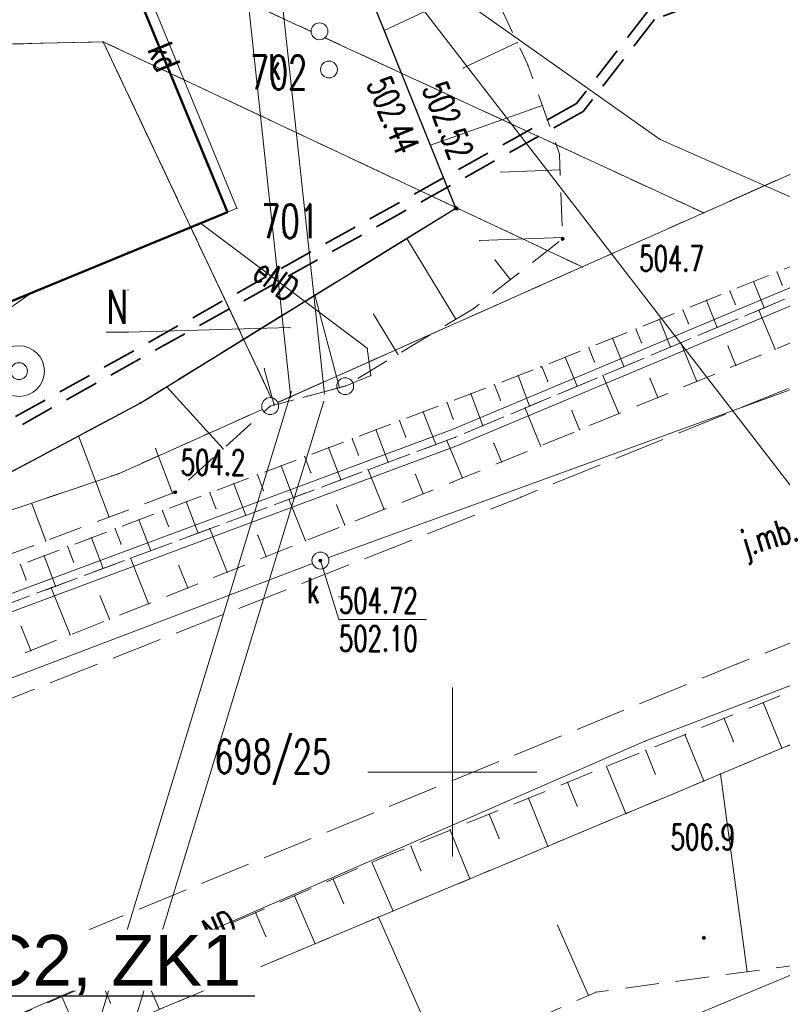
# Model space of a CAD drawing. Header units: metres. Extents: x 7422311 to 7422914, y 5495352 to 5495886.
# Tile 9 of 22: x 7422387 to 7422410, y 5495807 to 5495836. Entities that reach past the tile are written whole.
import ezdxf
from ezdxf import colors
from ezdxf.entities.mleader import LeaderData, LeaderLine
from ezdxf.enums import TextEntityAlignment as Align
from ezdxf.math import Vec2, Vec3

# ---------------------------------------------------------------- set-up
doc = ezdxf.new("R2010")
doc.units = ezdxf.units.M
doc.set_wipeout_variables(frame=1)
for name, pattern in [('L_0_03', [1, 0.5, -0.5]), ('L_0_04', [1.5, 1, -0.5]), ('L_0_06', [2, 1.5, -0.5])]:
    doc.linetypes.add(name, pattern=pattern)
doc.layers.get('0').update_dxf_attribs({"linetype": 'CONTINUOUS', "lineweight": 18})
for name, color, linetype, lineweight in [('_PROelCAD_ODNOSNIKI_SZCZEGOL', 7, 'CONTINUOUS', 13), ('EGB_Budynek', 7, 'CONTINUOUS', 50), ('EGB_DzialkaEwidencyjna', 7, 'CONTINUOUS', 18), ('EGB_KonturKlasyfikacyjny', 96, 'CONTINUOUS', 18), ('EGB_KonturUzytkuGruntowego', 96, 'CONTINUOUS', 18), ('GES_InneUrzadzeniaTowarzyszac2', 7, 'CONTINUOUS', 18), ('GES_InneUrzadzeniaTowarzyszace', 7, 'CONTINUOUS', 18), ('GES_PrzewodElektroenergetyczny', 1, 'CONTINUOUS', 18), ('GES_PrzewodKanalizacyjny', 36, 'CONTINUOUS', 18), ('GES_PrzewodWodociagowy', 5, 'CONTINUOUS', 18), ('GES_Rzedna', 7, 'CONTINUOUS', 18), ('GES_UrzadzeniaSiecWodociagowa_', 7, 'CONTINUOUS', 18), ('KR_ObiektKarto', 7, 'CONTINUOUS', 18), ('M_projekt', 134, 'CONTINUOUS', 0), ('OT_Komunikacja', 7, 'CONTINUOUS', 18), ('OT_Rzedna', 7, 'CONTINUOUS', 18), ('OT_Skarpa', 7, 'CONTINUOUS', 18)]:
    doc.layers.add(name, color=color, linetype=linetype, lineweight=lineweight)
doc.styles.add('Arial', font='arial.ttf')
doc.styles.get("Standard").update_dxf_attribs({"font": 'simplex.shx'})

# ---------------------------------------------------------------- blocks, each defined once
blk = doc.blocks.new('L_0_02_2')
at = {"color": 0}
blk.add_point((0, 0), dxfattribs=at)
blk = doc.blocks.new('L_0_02_1')
at = {"color": 0}
blk.add_point((0, 0), dxfattribs=at)
blk = doc.blocks.new('SUPP')
at = {"color": 0, "linetype": 'Continuous', "lineweight": 18}
blk.add_wipeout([(0, -0.5), (0.25, -0.433), (0.433, -0.25), (0.5, 0), (0.433, 0.25), (0.25, 0.433), (0, 0.5), (-0.25, 0.433), (-0.433, 0.25), (-0.5, 0), (-0.433, -0.25), (-0.25, -0.433)], dxfattribs=at)
blk.add_circle((0, 0), 0.5, dxfattribs=at)
blk = doc.blocks.new('SUPW_O')
at = {"color": 0, "linetype": 'Continuous', "lineweight": 18}
blk.add_wipeout([(0, -0.5), (0.25, -0.433), (0.433, -0.25), (0.5, 0), (0.433, 0.25), (0.25, 0.433), (0, 0.5), (-0.25, 0.433), (-0.433, 0.25), (-0.5, 0), (-0.433, -0.25), (-0.25, -0.433)], dxfattribs=at)
blk.add_circle((0, 0), 0.5, dxfattribs=at)
blk = doc.blocks.new('SUPS01_05')
at = {"linetype": 'Continuous', "lineweight": 13}
blk.add_hatch(color=0, dxfattribs=at).paths.add_polyline_path([(0, -0.091, 1), (0, 0.091, 1)])
at = {"color": 0, "linetype": 'Continuous', "lineweight": 13}
blk.add_circle((0, 0), 0.0906, dxfattribs=at)
blk = doc.blocks.new('SUWS')
at = {"color": 0, "linetype": 'Continuous', "lineweight": 18}
blk.add_wipeout([(0, -1.5), (0.75, -1.299), (1.299, -0.75), (1.5, 0), (1.299, 0.75), (0.75, 1.299), (0, 1.5), (-0.75, 1.299), (-1.299, 0.75), (-1.5, 0), (-1.299, -0.75), (-0.75, -1.299)], dxfattribs=at)
for radius in [1.5, 0.5]:
    blk.add_circle((0, 0), radius, dxfattribs=at)
blk = doc.blocks.new('OTRN')
at = {"linetype": 'Continuous', "lineweight": 13}
blk.add_hatch(color=0, dxfattribs=at).paths.add_polyline_path([(0, -0.091, 1), (0, 0.091, 1)])
at = {"color": 0, "linetype": 'Continuous', "lineweight": 13}
blk.add_circle((0, 0), 0.0906, dxfattribs=at)
blk = doc.blocks.new('OTRS')
at = {"linetype": 'Continuous', "lineweight": 13}
blk.add_hatch(color=0, dxfattribs=at).paths.add_polyline_path([(0, -0.091, 1), (0, 0.091, 1)])
at = {"color": 0, "linetype": 'Continuous', "lineweight": 13}
blk.add_circle((0, 0), 0.0906, dxfattribs=at)

msp = doc.modelspace()

# ---------------------------------------------------------------- linework, layer by layer
at = {"linetype": 'Continuous', "lineweight": 18, "flags": 128}
for points in [[(7422400.254, 5495811.057), (7422400.254, 5495816.057)], [(7422397.754, 5495813.557), (7422402.754, 5495813.557)]]:
    msp.add_lwpolyline(points, dxfattribs=at)
for p in [(7422398.238, 5495835.506), (7422389.924, 5495835.167), (7422389.924, 5495835.167), (7422389.924, 5495835.167), (7422389.924, 5495835.167), (7422389.924, 5495835.167), (7422389.924, 5495835.167), (7422389.924, 5495835.167), (7422389.924, 5495835.167), (7422389.924, 5495835.167), (7422389.924, 5495835.167), (7422389.924, 5495835.167), (7422389.924, 5495835.167), (7422389.924, 5495835.167), (7422389.924, 5495835.167), (7422402.175, 5495835.142), (7422400.58, 5495834.395), (7422402.484, 5495834.484), (7422402.484, 5495834.484), (7422402.91, 5495833.285), (7422399.605, 5495832.11), (7422406.401, 5495832.277), (7422406.401, 5495832.277), (7422403.424, 5495831.837), (7422403.424, 5495831.837), (7422401.696, 5495831.311), (7422403.441, 5495831.374), (7422393.604, 5495830.127), (7422393.604, 5495830.127), (7422393.604, 5495830.127), (7422393.604, 5495830.127), (7422393.604, 5495830.127), (7422393.604, 5495830.127), (7422393.882, 5495830.242), (7422393.882, 5495830.242), (7422400.354, 5495830.247), (7422400.354, 5495830.247), (7422400.354, 5495830.247), (7422400.354, 5495830.247), (7422400.354, 5495830.247), (7422400.354, 5495830.247), (7422407.684, 5495830.107), (7422407.684, 5495830.107), (7422407.684, 5495830.107), (7422407.684, 5495830.107), (7422407.684, 5495830.107), (7422407.684, 5495830.107), (7422407.684, 5495830.107), (7422407.684, 5495830.107), (7422407.684, 5495830.107), (7422407.684, 5495830.107), (7422407.694, 5495830.107), (7422407.694, 5495830.107), (7422407.694, 5495830.107), (7422407.694, 5495830.107), (7422407.694, 5495830.107), (7422407.694, 5495830.107), (7422392.803, 5495829.797), (7422392.803, 5495829.797), (7422398.903, 5495829.351), (7422401.061, 5495829.287), (7422403.513, 5495829.375), (7422403.514, 5495829.337), (7422403.514, 5495829.337), (7422390.655, 5495828.95), (7422401.515, 5495828.707), (7422404.094, 5495828.507), (7422404.094, 5495828.507), (7422404.094, 5495828.507), (7422404.094, 5495828.507), (7422404.094, 5495828.507), (7422404.094, 5495828.507), (7422404.094, 5495828.507), (7422404.094, 5495828.507), (7422404.094, 5495828.507), (7422404.094, 5495828.507), (7422404.094, 5495828.507), (7422404.094, 5495828.507), (7422404.094, 5495828.507), (7422404.094, 5495828.507), (7422404.094, 5495828.507), (7422404.094, 5495828.507), (7422409.858, 5495828.352), (7422401.969, 5495828.127), (7422409.162, 5495828.072), (7422387.807, 5495827.739), (7422387.807, 5495827.739), (7422390.655, 5495827.825), (7422390.655, 5495827.825), (7422408.466, 5495827.792), (7422410.012, 5495827.968), (7422396.183, 5495827.67), (7422407.77, 5495827.512), (7422408.625, 5495827.398), (7422397.921, 5495827.11), (7422400.884, 5495827.277), (7422400.884, 5495827.277), (7422407.075, 5495827.233), (7422409.32, 5495827.229), (7422409.475, 5495827.294), (7422400.352, 5495826.955), (7422406.379, 5495826.953), (7422407.237, 5495826.828), (7422390.03, 5495826.575), (7422390.655, 5495826.575), (7422395.454, 5495826.712), (7422405.683, 5495826.673), (7422408.091, 5495826.714), (7422404.987, 5495826.394), (7422405.849, 5495826.259), (7422407.014, 5495826.263), (7422397.734, 5495826.097), (7422397.734, 5495826.097), (7422404.291, 5495826.114), (7422406.708, 5495826.134), (7422408.404, 5495826.17), (7422409.798, 5495826.07), (7422398.641, 5495825.92), (7422403.595, 5495825.834), (7422404.462, 5495825.689), (7422394.691, 5495825.495), (7422402.869, 5495825.542), (7422402.869, 5495825.542), (7422402.899, 5495825.554), (7422405.324, 5495825.554), (7422408.642, 5495825.593), (7422397.839, 5495825.289), (7422397.839, 5495825.289), (7422402.198, 5495825.288), (7422403.074, 5495825.119), (7422404.708, 5495825.296), (7422406.096, 5495825.21), (7422407.486, 5495825.117), (7422391.8, 5495824.963), (7422401.497, 5495825.021), (7422403.941, 5495824.974), (7422395.974, 5495824.682), (7422395.974, 5495824.682), (7422395.974, 5495824.682), (7422395.974, 5495824.682), (7422395.974, 5495824.682), (7422395.974, 5495824.682), (7422400.095, 5495824.489), (7422400.796, 5495824.755), (7422401.673, 5495824.559), (7422406.331, 5495824.641), (7422391.014, 5495824.477), (7422391.014, 5495824.477), (7422391.014, 5495824.477), (7422391.014, 5495824.477), (7422391.014, 5495824.477), (7422391.014, 5495824.477), (7422399.394, 5495824.222), (7422402.403, 5495824.329), (7422402.54, 5495824.387), (7422403.788, 5495824.25), (7422398.693, 5495823.956), (7422400.28, 5495824.002), (7422405.175, 5495824.164), (7422397.992, 5495823.69), (7422401.156, 5495823.807), (7422404.019, 5495823.688), (7422389.195, 5495823.507), (7422397.291, 5495823.423), (7422398.877, 5495823.472), (7422400.093, 5495823.372), (7422400.342, 5495823.465), (7422400.342, 5495823.465), (7422400.342, 5495823.465), (7422400.342, 5495823.465), (7422400.342, 5495823.465), (7422400.342, 5495823.465), (7422391.474, 5495823.131), (7422393.47, 5495823.122), (7422396.589, 5495823.157), (7422399.763, 5495823.249), (7422401.479, 5495823.29), (7422402.864, 5495823.211), (7422395.888, 5495822.89), (7422397.473, 5495822.943), (7422401.708, 5495822.735), (7422395.187, 5495822.624), (7422397.762, 5495822.504), (7422398.358, 5495822.726), (7422390.374, 5495822.387), (7422390.374, 5495822.387), (7422390.374, 5495822.387), (7422390.374, 5495822.387), (7422390.374, 5495822.387), (7422390.374, 5495822.387), (7422390.374, 5495822.387), (7422390.374, 5495822.387), (7422390.374, 5495822.387), (7422390.374, 5495822.387), (7422394.486, 5495822.358), (7422396.069, 5495822.415), (7422396.952, 5495822.202), (7422399.163, 5495822.366), (7422400.552, 5495822.258), (7422393.785, 5495822.091), (7422394.665, 5495821.887), (7422400.269, 5495822.141), (7422400.269, 5495822.141), (7422391.972, 5495821.806), (7422392.054, 5495821.837), (7422392.054, 5495821.837), (7422393.084, 5495821.825), (7422395.419, 5495821.63), (7422395.547, 5495821.678), (7422399.393, 5495821.791), (7422402.284, 5495821.697), (7422402.284, 5495821.697), (7422387.822, 5495821.478), (7422391.682, 5495821.292), (7422392.383, 5495821.559), (7422393.261, 5495821.358), (7422396.831, 5495821.465), (7422398.232, 5495821.328), (7422390.1, 5495821.102), (7422390.98, 5495821.026), (7422394.141, 5495821.154), (7422390.279, 5495820.76), (7422391.857, 5495820.83), (7422393.076, 5495820.757), (7422397.071, 5495820.864), (7422389.578, 5495820.493), (7422392.736, 5495820.63), (7422394.499, 5495820.565), (7422395.911, 5495820.4), (7422388.228, 5495820.398), (7422388.877, 5495820.227), (7422390.453, 5495820.302), (7422388.176, 5495819.961), (7422390.733, 5495819.883), (7422391.33, 5495820.106), (7422394.75, 5495819.936), (7422387.475, 5495819.694), (7422389.049, 5495819.774), (7422389.924, 5495819.582), (7422392.166, 5495819.664), (7422387.646, 5495819.245), (7422393.589, 5495819.472), (7422388.39, 5495819.01), (7422388.519, 5495819.058), (7422392.428, 5495819.008), (7422389.834, 5495818.764), (7422396.896, 5495818.744), (7422391.268, 5495818.545), (7422390.107, 5495818.081), (7422396.896, 5495818.069), (7422399.474, 5495818.069), (7422387.502, 5495817.863), (7422388.946, 5495817.617), (7422387.785, 5495817.153), (7422408.674, 5495816.757), (7422408.674, 5495816.757), (7422409.447, 5495815.614), (7422408.289, 5495815.143), (7422407.132, 5495814.671), (7422405.949, 5495814.471), (7422405.949, 5495814.471), (7422408.567, 5495814.46), (7422405.974, 5495814.199), (7422409.999, 5495814.26), (7422404.817, 5495813.727), (7422406.257, 5495813.505), (7422408.185, 5495813.501), (7422403.659, 5495813.255), (7422407.693, 5495813.295), (7422402.502, 5495812.783), (7422403.946, 5495812.551), (7422401.344, 5495812.311), (7422405.386, 5495812.329), (7422400.187, 5495811.839), (7422399.029, 5495811.368), (7422401.636, 5495811.596), (7422403.08, 5495811.364), (7422397.875, 5495810.889), (7422398.194, 5495811.027), (7422398.194, 5495811.027), (7422399.325, 5495810.642), (7422396.728, 5495810.392), (7422400.774, 5495810.399), (7422395.581, 5495809.895), (7422397.037, 5495809.677), (7422394.434, 5495809.398), (7422398.499, 5495809.446), (7422397.904, 5495809.197), (7422397.904, 5495809.197), (7422397.904, 5495809.197), (7422397.904, 5495809.197), (7422397.904, 5495809.197), (7422397.904, 5495809.197), (7422398.068, 5495809.266), (7422393.287, 5495808.901), (7422403.367, 5495809.025), (7422388.774, 5495808.597), (7422388.774, 5495808.597), (7422394.739, 5495808.694), (7422396.195, 5495808.476), (7422392.14, 5495808.404), (7422390.993, 5495807.907), (7422392.44, 5495807.711), (7422408.973, 5495807.648), (7422389.846, 5495807.41), (7422393.892, 5495807.505), (7422404.504, 5495807.047), (7422404.504, 5495807.047), (7422388.699, 5495806.913), (7422390.141, 5495806.729), (7422404.283, 5495806.95)]:
    msp.add_point(p)
at = {"layer": '_PROelCAD_ODNOSNIKI_SZCZEGOL', "lineweight": 18, "flags": 128}
msp.add_lwpolyline([(7422377.364, 5495840.657), (7422356.324, 5495825.517), (7422359.944, 5495816.767), (7422361.159, 5495816.369), (7422384.304, 5495825.268), (7422387.807, 5495827.739)], dxfattribs=at)
at = {"layer": 'EGB_Budynek', "linetype": 'Continuous', "lineweight": 50, "flags": 128}
msp.add_lwpolyline([(7422393.604, 5495830.127), (7422384.574, 5495826.407), (7422380.794, 5495834.917), (7422379.574, 5495838.047), (7422388.804, 5495841.777)], close=True, dxfattribs=at)
at = {"layer": 'EGB_DzialkaEwidencyjna', "linetype": 'CONTINUOUS', "lineweight": 18}
for p, q in [((7422388.214, 5495839.107), (7422407.694, 5495830.107)), ((7422407.694, 5495830.107), (7422388.214, 5495839.107)), ((7422421.264, 5495836.167), (7422407.694, 5495830.107)), ((7422363.764, 5495834.537), (7422389.924, 5495835.167)), ((7422389.924, 5495835.167), (7422363.764, 5495834.537)), ((7422389.924, 5495835.167), (7422394.984, 5495824.447)), ((7422404.094, 5495828.507), (7422389.924, 5495835.167)), ((7422394.984, 5495824.447), (7422389.924, 5495835.167)), ((7422389.924, 5495835.167), (7422404.094, 5495828.507)), ((7422407.694, 5495830.107), (7422404.094, 5495828.507)), ((7422404.094, 5495828.507), (7422394.984, 5495824.447)), ((7422394.984, 5495824.447), (7422390.374, 5495822.387)), ((7422390.374, 5495822.387), (7422353.044, 5495809.727))]:
    msp.add_line(p, q, dxfattribs=at)
at = {"layer": 'EGB_KonturKlasyfikacyjny', "color": 82, "linetype": 'L_0_06', "lineweight": 18, "flags": 128}
for points in [[(7422437.514, 5495851.047), (7422437.034, 5495846.407), (7422421.264, 5495836.167), (7422407.684, 5495830.107), (7422388.214, 5495839.107), (7422387.604, 5495840.237), (7422400.594, 5495844.677), (7422405.374, 5495846.557), (7422418.654, 5495851.807), (7422414.094, 5495861.187), (7422404.664, 5495880.557), (7422391.804, 5495874.697), (7422395.924, 5495878.527), (7422400.263, 5495883.771), (7422403.39, 5495885.129), (7422403.954, 5495885.354), (7422405.638, 5495885.805), (7422406.528, 5495885.921), (7422409.708, 5495886.191), (7422410.554, 5495886.227), (7422412.291, 5495886.075), (7422413.975, 5495885.624), (7422415.554, 5495884.888), (7422415.863, 5495884.702), (7422418.513, 5495883.042), (7422419.632, 5495882.228), (7422420.865, 5495880.995), (7422423.389, 5495877.967), (7422423.607, 5495877.987), (7422424.504, 5495878.027), (7422425.512, 5495877.976), (7422428.841, 5495877.639), (7422436.274, 5495854.847)], [(7422389.924, 5495835.167), (7422404.094, 5495828.507), (7422394.984, 5495824.447)]]:
    msp.add_lwpolyline(points, close=True, dxfattribs=at)
at = {"layer": 'EGB_KonturKlasyfikacyjny', "color": 7, "linetype": 'Continuous', "lineweight": 13, "flags": 128}
msp.add_lwpolyline([(7422390.03, 5495826.575), (7422390.655, 5495826.575), (7422395.454, 5495826.712)], dxfattribs=at)
at = {"layer": 'EGB_KonturUzytkuGruntowego', "color": 96, "linetype": 'L_0_03', "lineweight": 18, "flags": 128}
for points in [[(7422437.514, 5495851.047), (7422437.034, 5495846.407), (7422421.264, 5495836.167), (7422407.684, 5495830.107), (7422388.214, 5495839.107), (7422387.604, 5495840.237), (7422400.594, 5495844.677), (7422405.374, 5495846.557), (7422418.654, 5495851.807), (7422414.094, 5495861.187), (7422404.664, 5495880.557), (7422391.804, 5495874.697), (7422395.924, 5495878.527), (7422400.263, 5495883.771), (7422403.39, 5495885.129), (7422403.954, 5495885.354), (7422405.638, 5495885.805), (7422406.528, 5495885.921), (7422409.708, 5495886.191), (7422410.554, 5495886.227), (7422412.291, 5495886.075), (7422413.975, 5495885.624), (7422415.554, 5495884.888), (7422415.863, 5495884.702), (7422418.513, 5495883.042), (7422419.632, 5495882.228), (7422420.865, 5495880.995), (7422423.389, 5495877.967), (7422423.607, 5495877.987), (7422424.504, 5495878.027), (7422425.512, 5495877.976), (7422428.841, 5495877.639), (7422436.274, 5495854.847)], [(7422404.094, 5495828.507), (7422389.924, 5495835.167), (7422363.764, 5495834.537), (7422355.134, 5495834.207), (7422354.664, 5495839.057), (7422364.614, 5495839.657), (7422388.214, 5495839.107), (7422407.684, 5495830.107)], [(7422353.044, 5495809.727), (7422342.744, 5495831.677), (7422344.014, 5495832.937), (7422355.424, 5495831.237), (7422355.134, 5495834.207), (7422363.764, 5495834.537), (7422389.924, 5495835.167), (7422394.984, 5495824.447), (7422390.374, 5495822.387)], [(7422389.924, 5495835.167), (7422404.094, 5495828.507), (7422394.984, 5495824.447)]]:
    msp.add_lwpolyline(points, close=True, dxfattribs=at)
at = {"layer": 'EGB_KonturUzytkuGruntowego', "color": 7, "linetype": 'Continuous', "lineweight": 13, "flags": 128}
msp.add_lwpolyline([(7422390.03, 5495826.575), (7422390.655, 5495826.575), (7422395.454, 5495826.712)], dxfattribs=at)
at = {"layer": 'GES_InneUrzadzeniaTowarzyszac2'}
for p in [(7422396.324, 5495835.477), (7422396.604, 5495834.347), (7422396.35, 5495819.815)]:
    msp.add_point(p, dxfattribs=at)
at = {"layer": 'GES_InneUrzadzeniaTowarzyszace', "linetype": 'L_0_03', "lineweight": 18, "flags": 128}
msp.add_lwpolyline([(7422394.864, 5495824.387), (7422397.084, 5495824.977)], dxfattribs=at)
at = {"layer": 'GES_PrzewodElektroenergetyczny', "lineweight": 18}
msp.add_line((7422420.732, 5495811.919), (7422387.522, 5495798.079), dxfattribs=at)
at = {"layer": 'GES_PrzewodKanalizacyjny', "color": 36, "linetype": 'Continuous', "lineweight": 18, "flags": 128}
msp.add_lwpolyline([(7422393.604, 5495830.127), (7422393.882, 5495830.242), (7422389.082, 5495841.892), (7422388.684, 5495841.727), (7422383.624, 5495841.737)], dxfattribs=at)
at = {"layer": 'GES_PrzewodWodociagowy', "color": 5, "linetype": 'Continuous', "lineweight": 18, "flags": 128}
for points in [[(7422397.51, 5495838.569), (7422418.746, 5495811.031), (7422432.411, 5495792.389)], [(7422397.51, 5495838.569), (7422406.401, 5495832.277), (7422460.83, 5495808.272)]]:
    msp.add_lwpolyline(points, dxfattribs=at)
at = {"layer": 'KR_ObiektKarto', "linetype": 'Continuous', "lineweight": 18, "flags": 128}
for points in [[(7422401.327, 5495836.954), (7422398.238, 5495835.506)], [(7422402.175, 5495835.142), (7422400.58, 5495834.395)], [(7422402.91, 5495833.285), (7422399.605, 5495832.11)], [(7422403.441, 5495831.374), (7422401.696, 5495831.311)], [(7422400.352, 5495826.955), (7422398.903, 5495829.351)], [(7422403.513, 5495829.375), (7422401.061, 5495829.287)], [(7422401.969, 5495828.127), (7422401.515, 5495828.707)], [(7422409.858, 5495828.352), (7422410.012, 5495827.968)], [(7422409.162, 5495828.072), (7422409.475, 5495827.294)], [(7422408.466, 5495827.792), (7422408.625, 5495827.398)], [(7422407.77, 5495827.512), (7422408.091, 5495826.714)], [(7422398.641, 5495825.92), (7422397.921, 5495827.11)], [(7422407.075, 5495827.233), (7422407.237, 5495826.828)], [(7422409.798, 5495826.07), (7422409.32, 5495827.229)], [(7422406.379, 5495826.953), (7422406.708, 5495826.134)], [(7422405.683, 5495826.673), (7422405.849, 5495826.259)], [(7422404.987, 5495826.394), (7422405.324, 5495825.554)], [(7422407.486, 5495825.117), (7422407.014, 5495826.263)], [(7422404.291, 5495826.114), (7422404.462, 5495825.689)], [(7422408.642, 5495825.593), (7422408.404, 5495826.17)], [(7422403.595, 5495825.834), (7422403.941, 5495824.974)], [(7422402.899, 5495825.554), (7422403.074, 5495825.119)], [(7422402.198, 5495825.288), (7422402.54, 5495824.387)], [(7422405.175, 5495824.164), (7422404.708, 5495825.296)], [(7422406.331, 5495824.641), (7422406.096, 5495825.21)], [(7422393.47, 5495823.122), (7422391.8, 5495824.963)], [(7422401.497, 5495825.021), (7422401.673, 5495824.559)], [(7422400.095, 5495824.489), (7422400.28, 5495824.002)], [(7422400.796, 5495824.755), (7422401.156, 5495823.807)], [(7422399.394, 5495824.222), (7422399.763, 5495823.249)], [(7422402.864, 5495823.211), (7422402.403, 5495824.329)], [(7422404.019, 5495823.688), (7422403.788, 5495824.25)], [(7422398.693, 5495823.956), (7422398.877, 5495823.472)], [(7422397.992, 5495823.69), (7422398.358, 5495822.726)], [(7422390.1, 5495821.102), (7422389.195, 5495823.507)], [(7422397.291, 5495823.423), (7422397.473, 5495822.943)], [(7422400.552, 5495822.258), (7422400.093, 5495823.372)], [(7422391.972, 5495821.806), (7422391.474, 5495823.131)], [(7422396.589, 5495823.157), (7422396.952, 5495822.202)], [(7422401.708, 5495822.735), (7422401.479, 5495823.29)], [(7422395.888, 5495822.89), (7422396.069, 5495822.415)], [(7422395.187, 5495822.624), (7422395.547, 5495821.678)], [(7422398.232, 5495821.328), (7422397.762, 5495822.504)], [(7422394.486, 5495822.358), (7422394.665, 5495821.887)], [(7422399.393, 5495821.791), (7422399.163, 5495822.366)], [(7422393.785, 5495822.091), (7422394.141, 5495821.154)], [(7422393.084, 5495821.825), (7422393.261, 5495821.358)], [(7422395.911, 5495820.4), (7422395.419, 5495821.63)], [(7422388.228, 5495820.398), (7422387.822, 5495821.478)], [(7422391.682, 5495821.292), (7422391.857, 5495820.83)], [(7422392.383, 5495821.559), (7422392.736, 5495820.63)], [(7422397.071, 5495820.864), (7422396.831, 5495821.465)], [(7422390.98, 5495821.026), (7422391.33, 5495820.106)], [(7422390.279, 5495820.76), (7422390.453, 5495820.302)], [(7422393.589, 5495819.472), (7422393.076, 5495820.757)], [(7422389.578, 5495820.493), (7422389.924, 5495819.582)], [(7422394.75, 5495819.936), (7422394.499, 5495820.565)], [(7422388.877, 5495820.227), (7422389.049, 5495819.774)], [(7422388.176, 5495819.961), (7422388.519, 5495819.058)], [(7422391.268, 5495818.545), (7422390.733, 5495819.883)], [(7422387.475, 5495819.694), (7422387.646, 5495819.245)], [(7422392.428, 5495819.008), (7422392.166, 5495819.664)], [(7422388.946, 5495817.617), (7422388.39, 5495819.01)], [(7422390.107, 5495818.081), (7422389.834, 5495818.764)], [(7422387.785, 5495817.153), (7422387.502, 5495817.863)], [(7422409.447, 5495815.614), (7422409.999, 5495814.26)], [(7422408.289, 5495815.143), (7422408.567, 5495814.46)], [(7422407.132, 5495814.671), (7422407.693, 5495813.295)], [(7422405.974, 5495814.199), (7422406.257, 5495813.505)], [(7422404.817, 5495813.727), (7422405.386, 5495812.329)], [(7422408.973, 5495807.648), (7422408.185, 5495813.501)], [(7422403.659, 5495813.255), (7422403.946, 5495812.551)], [(7422402.502, 5495812.783), (7422403.08, 5495811.364)], [(7422401.344, 5495812.311), (7422401.636, 5495811.596)], [(7422400.187, 5495811.839), (7422400.774, 5495810.399)], [(7422399.029, 5495811.368), (7422399.325, 5495810.642)], [(7422397.875, 5495810.889), (7422398.499, 5495809.446)], [(7422396.728, 5495810.392), (7422397.037, 5495809.677)], [(7422395.581, 5495809.895), (7422396.195, 5495808.476)], [(7422394.434, 5495809.398), (7422394.739, 5495808.694)], [(7422399.938, 5495805.031), (7422398.068, 5495809.266)], [(7422393.287, 5495808.901), (7422393.892, 5495807.505)], [(7422404.283, 5495806.95), (7422403.367, 5495809.025)], [(7422392.14, 5495808.404), (7422392.44, 5495807.711)], [(7422390.993, 5495807.907), (7422391.588, 5495806.533)], [(7422389.846, 5495807.41), (7422390.141, 5495806.729)], [(7422388.699, 5495806.913), (7422389.284, 5495805.562)]]:
    msp.add_lwpolyline(points, dxfattribs=at)
at = {"layer": 'OT_Komunikacja', "linetype": 'CONTINUOUS', "lineweight": 18}
for p, q in [((7422400.25, 5495823.698), (7422413.019, 5495829.051)), ((7422400.434, 5495823.233), (7422413.21, 5495828.589)), ((7422385.317, 5495818.132), (7422400.25, 5495823.698)), ((7422385.492, 5495817.663), (7422400.434, 5495823.233))]:
    msp.add_line(p, q, dxfattribs=at)
at = {"layer": 'OT_Rzedna'}
for p in [(7422400.354, 5495830.247), (7422400.384, 5495830.227), (7422403.514, 5495829.337), (7422392.054, 5495821.837), (7422407.693, 5495808.653)]:
    msp.add_point(p, dxfattribs=at)

# ---------------------------------------------------------------- block references
at = {"layer": 'EGB_DzialkaEwidencyjna', "color": 7, "linetype": 'Continuous'}
for name, p, xscale, yscale, zscale, rotation in [('L_0_02_2', (7422389.924, 5495835.167), 0.5, 0.5, 0.5, 181.38), ('L_0_02_1', (7422389.924, 5495835.167), 0.5, 0.5, 0.5, 295.27), ('L_0_02_2', (7422389.924, 5495835.167), 0.5, 0.5, 0.5, 334.83), ('L_0_02_1', (7422389.924, 5495835.167), 0.5, 0.5, 0.5, 181.38), ('L_0_02_2', (7422389.924, 5495835.167), 0.5, 0.5, 0.5, 295.27), ('L_0_02_1', (7422389.924, 5495835.167), 0.5, 0.5, 0.5, 334.83), ('L_0_02_2', (7422407.694, 5495830.107), 0.5, 0.5, 0.5, 155.2), ('L_0_02_1', (7422407.694, 5495830.107), 0.5, 0.5, 0.5, 203.96), ('L_0_02_2', (7422407.694, 5495830.107), 0.5, 0.5, 0.5, 24.06), ('L_0_02_1', (7422407.694, 5495830.107), 0.5, 0.5, 0.5, 155.2), ('L_0_02_2', (7422407.694, 5495830.107), 0.5, 0.5, 0.5, 203.96), ('L_0_02_1', (7422407.694, 5495830.107), 0.5, 0.5, 0.5, 24.06), ('L_0_02_1', (7422404.094, 5495828.507), 0.5, 0.5, 0.5, 154.83), ('L_0_02_2', (7422404.094, 5495828.507), 0.4999999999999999, 0.4999999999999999, 0.4999999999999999, 23.96), ('L_0_02_2', (7422404.094, 5495828.507), 0.5, 0.5, 0.5, 154.83), ('L_0_02_1', (7422404.094, 5495828.507), 0.5, 0.5, 0.5, 204.0200000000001), ('L_0_02_2', (7422404.094, 5495828.507), 0.5, 0.5, 0.5, 204.0200000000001), ('L_0_02_1', (7422404.094, 5495828.507), 0.4999999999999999, 0.4999999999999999, 0.4999999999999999, 23.96), ('L_0_02_2', (7422394.984, 5495824.447), 0.5, 0.5, 0.5, 115.27), ('L_0_02_1', (7422394.984, 5495824.447), 0.5, 0.5, 0.5, 204.0799999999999), ('L_0_02_1', (7422394.984, 5495824.447), 0.5, 0.5, 0.5, 115.27), ('L_0_02_2', (7422394.984, 5495824.447), 0.4999999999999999, 0.4999999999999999, 0.4999999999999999, 24.02000000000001), ('L_0_02_2', (7422394.984, 5495824.447), 0.5, 0.5, 0.5, 204.0799999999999), ('L_0_02_1', (7422394.984, 5495824.447), 0.4999999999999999, 0.4999999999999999, 0.4999999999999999, 24.02000000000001), ('L_0_02_2', (7422390.374, 5495822.387), 0.4999999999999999, 0.4999999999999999, 0.4999999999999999, 24.08), ('L_0_02_1', (7422390.374, 5495822.387), 0.5, 0.5, 0.5, 198.7299999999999), ('L_0_02_2', (7422390.374, 5495822.387), 0.5, 0.5, 0.5, 198.7299999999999), ('L_0_02_1', (7422390.374, 5495822.387), 0.4999999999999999, 0.4999999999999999, 0.4999999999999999, 24.08)]:
    msp.add_blockref(name, p, dxfattribs=dict(at, xscale=xscale, yscale=yscale, zscale=zscale, rotation=rotation))
at = {"layer": 'OT_Rzedna', "linetype": 'Continuous'}
for p, xscale, yscale, zscale, rotation in [((7422400.354, 5495830.247), 0.4999999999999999, 0.4999999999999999, 0.4999999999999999, 169.98), ((7422400.384, 5495830.227), 0.5, 0.5, 0.5, 20.96)]:
    msp.add_blockref('OTRS', p, dxfattribs=dict(at, xscale=xscale, yscale=yscale, zscale=zscale, rotation=rotation))
at = {"layer": 'OT_Rzedna', "linetype": 'Continuous', "xscale": 0.5, "yscale": 0.5, "zscale": 0.5}
for p in [(7422403.514, 5495829.337), (7422392.054, 5495821.837), (7422407.693, 5495808.653)]:
    msp.add_blockref('OTRN', p, dxfattribs=at)

# ---------------------------------------------------------------- texts
at = {"layer": 'EGB_DzialkaEwidencyjna', "color": 7, "lineweight": 20, "width": 0.66}
for s, p in [('702', (7422394.264, 5495834.757)), ('701', (7422394.603, 5495830.356)), ('698/25', (7422393.214, 5495814.517))]:
    msp.add_text(s, height=1, dxfattribs=at).set_placement(p, align=Align.TOP_LEFT)
at = {"layer": 'EGB_KonturKlasyfikacyjny', "color": 82, "lineweight": 20, "width": 0.66}
msp.add_text('N', height=1, dxfattribs=at).set_placement((7422390.655, 5495827.825), align=Align.TOP_RIGHT)
at = {"layer": 'EGB_KonturUzytkuGruntowego', "color": 96, "lineweight": 20, "width": 0.66}
msp.add_text('N', height=1, dxfattribs=at).set_placement((7422390.655, 5495827.825), align=Align.TOP_RIGHT)
at = {"layer": 'GES_InneUrzadzeniaTowarzyszac2', "color": 7, "lineweight": 15, "width": 0.66}
for p in [(7422394.816, 5495833.83), (7422395.954, 5495818.332)]:
    msp.add_text('k', height=0.75, dxfattribs=at).set_placement(p, align=Align.BOTTOM_LEFT)
at = {"layer": 'GES_PrzewodElektroenergetyczny', "color": 1, "lineweight": 15, "width": 0.66}
for rotation, p in [(323.1, (7422395.041, 5495828.118)), (23.6, (7422393.182, 5495808.897))]:
    msp.add_text('eND', height=0.75, rotation=rotation, dxfattribs=at).set_placement(p, align=Align.MIDDLE_CENTER)
at = {"layer": 'GES_PrzewodKanalizacyjny', "color": 36, "lineweight": 15, "width": 0.66}
msp.add_text('kd', height=0.75, rotation=292.4, dxfattribs=at).set_placement((7422391.718, 5495834.714), align=Align.MIDDLE_CENTER)
at = {"layer": 'GES_Rzedna', "color": 36, "lineweight": 15, "width": 0.66}
for s, p in [('504.72', (7422396.896, 5495818.631)), ('502.10', (7422396.896, 5495817.506))]:
    msp.add_text(s, height=0.75, dxfattribs=at).set_placement(p, align=Align.MIDDLE_LEFT)
at = {"layer": 'OT_Komunikacja', "color": 7, "lineweight": 15, "width": 0.66}
msp.add_text('j.mb.', height=0.75, rotation=17.3, dxfattribs=at).set_placement((7422409.62, 5495820.543), align=Align.MIDDLE_CENTER)
at = {"layer": 'OT_Rzedna', "color": 7, "lineweight": 15, "width": 0.66}
for s, rotation, p in [('502.44', 292.7, (7422398.403, 5495834.217)), ('502.52', 290.9, (7422400.059, 5495834.062))]:
    msp.add_text(s, height=0.75, rotation=rotation, dxfattribs=at).set_placement(p, align=Align.TOP_LEFT)
for s, p in [('504.7', (7422405.783, 5495829.13)), ('504.2', (7422392.219, 5495823.095)), ('506.9', (7422406.707, 5495812.009))]:
    msp.add_text(s, height=0.75, dxfattribs=at).set_placement(p, align=Align.TOP_LEFT)

# ---------------------------------------------------------------- next in the draw order: block references
at = {"layer": 'GES_InneUrzadzeniaTowarzyszace', "linetype": 'Continuous', "xscale": 0.5, "yscale": 0.5, "zscale": 0.5}
for p in [(7422397.084, 5495824.977), (7422394.864, 5495824.387)]:
    msp.add_blockref('SUPP', p, dxfattribs=at)

# ---------------------------------------------------------------- next in the draw order: linework, layer by layer
for p in [(7422396.911, 5495824.931), (7422397.084, 5495824.977), (7422397.084, 5495824.977), (7422397.084, 5495824.977), (7422397.084, 5495824.977), (7422397.084, 5495824.977), (7422394.864, 5495824.387), (7422394.864, 5495824.387), (7422394.864, 5495824.387), (7422394.978, 5495824.417), (7422394.984, 5495824.447), (7422394.984, 5495824.447), (7422394.984, 5495824.447), (7422394.984, 5495824.447), (7422394.984, 5495824.447), (7422394.984, 5495824.447), (7422394.984, 5495824.447), (7422394.984, 5495824.447), (7422394.984, 5495824.447), (7422394.984, 5495824.447), (7422394.984, 5495824.447), (7422394.984, 5495824.447), (7422394.984, 5495824.447), (7422394.984, 5495824.447), (7422394.984, 5495824.447), (7422394.984, 5495824.447)]:
    msp.add_point(p)
at = {"layer": 'GES_PrzewodElektroenergetyczny', "lineweight": 18}
for p, q in [((7422391.689, 5495859.755), (7422395.477, 5495824.629)), ((7422392.672, 5495859.966), (7422396.471, 5495824.736)), ((7422387.236, 5495797.763), (7422395.496, 5495824.828)), ((7422388.193, 5495797.471), (7422396.453, 5495824.536))]:
    msp.add_line(p, q, dxfattribs=at)
at = {"layer": 'GES_PrzewodElektroenergetyczny', "color": 1, "linetype": 'Continuous', "lineweight": 18, "flags": 128}
for points in [[(7422395.974, 5495824.682), (7422397.084, 5495824.977), (7422397.839, 5495825.289), (7422397.734, 5495826.097), (7422392.803, 5495829.797)], [(7422451.154, 5495827.037), (7422449.142, 5495828.993), (7422443.162, 5495824.004), (7422438.567, 5495825.867), (7422430.469, 5495824.022), (7422417.254, 5495818.797), (7422405.949, 5495814.471), (7422380.354, 5495803.297), (7422350.137, 5495789.838), (7422337.651, 5495789.769), (7422323.364, 5495795.282), (7422317.278, 5495798.229)]]:
    msp.add_lwpolyline(points, dxfattribs=at)
at = {"layer": 'GES_PrzewodKanalizacyjny', "color": 36, "linetype": 'Continuous', "lineweight": 18, "flags": 128}
msp.add_lwpolyline([(7422463.144, 5495844.657), (7422447.174, 5495838.307), (7422396.35, 5495819.815), (7422376.694, 5495812.343), (7422340.908, 5495798.066), (7422317.474, 5495814.337)], dxfattribs=at)
at = {"layer": 'KR_ObiektKarto', "linetype": 'Continuous', "lineweight": 18, "flags": 128}
for points in [[(7422396.911, 5495824.931), (7422396.183, 5495827.67)], [(7422394.978, 5495824.417), (7422394.691, 5495825.495)]]:
    msp.add_lwpolyline(points, dxfattribs=at)
at = {"layer": 'OT_Komunikacja', "color": 7, "linetype": 'L_0_06', "lineweight": 18, "flags": 128}
for points in [[(7422400.354, 5495830.247), (7422391.014, 5495824.477), (7422386.364, 5495821.997), (7422358.374, 5495810.927), (7422356.364, 5495815.797), (7422360.702, 5495817.502), (7422360.884, 5495817.067), (7422375.828, 5495822.958), (7422376.374, 5495821.567), (7422385.134, 5495825.007), (7422384.574, 5495826.407), (7422393.604, 5495830.127), (7422388.734, 5495841.967), (7422388.364, 5495842.627), (7422387.974, 5495842.937), (7422387.084, 5495843.167), (7422386.544, 5495843.207), (7422385.964, 5495843.047), (7422382.814, 5495841.877), (7422382.644, 5495846.647), (7422386.034, 5495847.997), (7422387.504, 5495848.307), (7422388.874, 5495848.457), (7422393.174, 5495853.627), (7422395.484, 5495851.027), (7422392.294, 5495847.237), (7422393.354, 5495846.297), (7422394.194, 5495845.237), (7422394.744, 5495844.187)], [(7422433.214, 5495826.447), (7422422.094, 5495822.027), (7422408.674, 5495816.757), (7422388.774, 5495808.597), (7422369.404, 5495800.357), (7422364.994, 5495806.947), (7422386.514, 5495815.467), (7422402.284, 5495821.697), (7422421.984, 5495829.697), (7422429.134, 5495832.847)]]:
    msp.add_lwpolyline(points, close=True, dxfattribs=at)
at = {"layer": 'OT_Komunikacja', "color": 7, "linetype": 'Continuous', "lineweight": 25, "flags": 128}
msp.add_lwpolyline([(7422358.374, 5495810.927), (7422386.364, 5495821.997), (7422391.014, 5495824.477), (7422400.354, 5495830.247), (7422394.744, 5495844.187), (7422394.194, 5495845.237), (7422393.354, 5495846.297), (7422392.294, 5495847.237), (7422395.484, 5495851.027), (7422393.174, 5495853.627), (7422388.874, 5495848.457), (7422387.504, 5495848.307), (7422386.034, 5495847.997), (7422382.644, 5495846.647)], dxfattribs=at)
at = {"layer": 'OT_Skarpa', "color": 7, "linetype": 'L_0_04', "lineweight": 18, "flags": 128}
for points in [[(7422400.884, 5495827.277), (7422397.084, 5495824.977), (7422394.864, 5495824.387), (7422392.054, 5495821.837), (7422361.814, 5495810.467), (7422351.144, 5495807.427), (7422343.714, 5495805.457), (7422348.974, 5495807.807), (7422358.374, 5495810.927), (7422386.364, 5495821.997), (7422391.014, 5495824.477), (7422400.354, 5495830.247), (7422394.744, 5495844.187), (7422394.194, 5495845.237), (7422393.354, 5495846.297), (7422392.294, 5495847.237), (7422395.484, 5495851.027), (7422396.514, 5495848.167), (7422397.404, 5495845.327), (7422402.484, 5495834.484), (7422403.424, 5495831.837), (7422403.514, 5495829.337)], [(7422420.914, 5495832.017), (7422413.115, 5495828.82), (7422400.342, 5495823.465), (7422385.404, 5495817.897), (7422385.034, 5495818.767), (7422402.869, 5495825.542), (7422420.644, 5495832.687)], [(7422385.404, 5495817.897), (7422400.342, 5495823.465), (7422413.115, 5495828.82), (7422420.914, 5495832.017), (7422421.434, 5495830.867), (7422400.269, 5495822.141), (7422386.044, 5495816.457)], [(7422440.674, 5495824.127), (7422437.89, 5495824.597), (7422433.664, 5495823.857), (7422415.104, 5495816.397), (7422397.904, 5495809.197), (7422377.964, 5495800.787), (7422380.354, 5495803.297), (7422398.194, 5495811.027), (7422417.254, 5495818.797), (7422432.144, 5495824.427), (7422438.274, 5495825.767)], [(7422436.744, 5495819.027), (7422433.784, 5495818.647), (7422431.294, 5495817.377), (7422425.344, 5495814.427), (7422413.874, 5495808.307), (7422404.504, 5495807.047), (7422380.384, 5495796.397), (7422377.964, 5495800.787), (7422397.904, 5495809.197), (7422415.104, 5495816.397), (7422433.664, 5495823.857), (7422437.89, 5495824.597)]]:
    msp.add_lwpolyline(points, close=True, dxfattribs=at)

# ---------------------------------------------------------------- next in the draw order: block references
at = {"layer": 'GES_InneUrzadzeniaTowarzyszac2', "linetype": 'Continuous', "xscale": 0.5, "yscale": 0.5, "zscale": 0.5}
for p in [(7422396.324, 5495835.477), (7422396.604, 5495834.347), (7422396.35, 5495819.815)]:
    msp.add_blockref('SUPW_O', p, dxfattribs=at)
at = {"layer": 'GES_UrzadzeniaSiecWodociagowa_', "color": 5, "linetype": 'Continuous', "xscale": 0.5, "yscale": 0.5, "zscale": 0.5}
msp.add_blockref('SUWS', (7422387.435, 5495825.422), dxfattribs=at)

# ---------------------------------------------------------------- next in the draw order: linework, layer by layer
msp.add_point((7422396.35, 5495819.815))
msp.add_point((7422396.35, 5495819.815))
at = {"layer": 'GES_Rzedna', "color": 7, "linetype": 'Continuous', "lineweight": 13, "flags": 128}
msp.add_lwpolyline([(7422399.474, 5495818.069), (7422396.896, 5495818.069), (7422396.35, 5495819.815)], dxfattribs=at)
at = {"layer": 'GES_Rzedna', "color": 36}
msp.add_point((7422396.35, 5495819.815), dxfattribs=at)
at = {"layer": 'M_projekt', "color": 1, "linetype": 'L_0_04', "lineweight": 35}
for points in [[(7422424.215, 5495842.76), (7422406.05, 5495836.083), (7422403.925, 5495833.337), (7422386.187, 5495823.437), (7422355.117, 5495811.396)], [(7422424.319, 5495842.478), (7422406.235, 5495835.831), (7422404.124, 5495833.105), (7422386.315, 5495823.165), (7422355.226, 5495811.116)]]:
    msp.add_lwpolyline(points, dxfattribs=at)

# ---------------------------------------------------------------- next in the draw order: block references
at = {"layer": 'GES_Rzedna', "color": 36, "linetype": 'Continuous', "xscale": 0.5, "yscale": 0.5, "zscale": 0.5}
msp.add_blockref('SUPS01_05', (7422396.35, 5495819.815), dxfattribs=at)

# ---------------------------------------------------------------- next in the draw order: leaders
at = {"layer": '_PROelCAD_ODNOSNIKI_SZCZEGOL', "lineweight": 18}
ml = msp.add_multileader_mtext('Standard', dxfattribs=at)
ml.set_content('miejsca ładowania EV\\Pistniejąca nawierzchnia bez modernizacji \\Ptylko malowanie (biała koperta +logo moya)', color=256, style='Arial')
ml.set_leader_properties()
ml.build(insert=Vec2(0, 0))
ml.multileader.update_dxf_attribs({"text_left_attachment_type": 6, "text_right_attachment_type": 6, "dogleg_length": 1, "arrow_head_size": 2})
ctx = ml.context
ctx.base_point, ctx.char_height, ctx.arrow_head_size, ctx.landing_gap_size, ctx.plane_origin = Vec3(7422358.122, 5495799.297, 10.1), 1.5, 2, 0.4, Vec3(7422432.138, 5495774.89, 10.1)
ctx.left_attachment, ctx.right_attachment = 6, 6
notes = []
notes.append((ctx, [(1, (1, 1, 0), (7422358.122, 5495799.297, 10.1), (1, 0), 0, [(0, [(7422348.049, 5495811.006, 10.1)], 256, [])])]))
ctx.mtext.insert, ctx.mtext.flow_direction = Vec3(7422358.522, 5495801.238, 10.1), 5
ctx.mtext.has_bg_fill, ctx.mtext.bg_color, ctx.mtext.bg_scale_factor, ctx.mtext.bg_transparency, ctx.mtext.use_window_bg_color = 1, -939524096, 1.1, 0, 1
for ctx, leaders in notes:
    for number, flags, end, landing, length, lines in leaders:
        leader = LeaderData()
        leader.index, (leader.has_last_leader_line, leader.has_dogleg_vector, leader.attachment_direction) = number, flags
        leader.last_leader_point, leader.dogleg_vector, leader.dogleg_length = Vec3(end), Vec3(landing), length
        for number, points, colour, breaks in lines:
            line = LeaderLine()
            line.index, line.vertices, line.color, line.breaks = number, Vec3.list(points), colors.encode_raw_color(colour), breaks
            leader.lines.append(line)
        ctx.leaders.append(leader)

# ---------------------------------------------------------------- next in the draw order: leaders
ml = msp.add_multileader_mtext('Standard', dxfattribs=at)
ml.set_content('ZKŁ DC1, ZKŁ DC2, ZK1', color=256, style='Arial')
ml.set_leader_properties()
ml.build(insert=Vec2(0, 0))
ml.multileader.update_dxf_attribs({"text_left_attachment_type": 6, "text_right_attachment_type": 6, "dogleg_length": 1, "arrow_head_size": 2})
ctx = ml.context
ctx.base_point, ctx.char_height, ctx.arrow_head_size, ctx.landing_gap_size, ctx.plane_origin = Vec3(7422370.205, 5495806.94, 10.1), 1.5, 2, 0.4, Vec3(7422444.221, 5495782.533, 10.1)
ctx.left_attachment, ctx.right_attachment = 6, 6
notes = []
notes.append((ctx, [(1, (1, 1, 0), (7422370.205, 5495806.94, 10.1), (1, 0), 0, [(0, [(7422355.112, 5495810.428, 10.1)], 256, [])])]))
ctx.mtext.insert, ctx.mtext.width, ctx.mtext.flow_direction = Vec3(7422370.605, 5495808.74, 10.1), 23.82177, 5
ctx.mtext.has_bg_fill, ctx.mtext.bg_color, ctx.mtext.bg_scale_factor, ctx.mtext.bg_transparency, ctx.mtext.use_window_bg_color = 1, -939524096, 1.1, 0, 1
for ctx, leaders in notes:
    for number, flags, end, landing, length, lines in leaders:
        leader = LeaderData()
        leader.index, (leader.has_last_leader_line, leader.has_dogleg_vector, leader.attachment_direction) = number, flags
        leader.last_leader_point, leader.dogleg_vector, leader.dogleg_length = Vec3(end), Vec3(landing), length
        for number, points, colour, breaks in lines:
            line = LeaderLine()
            line.index, line.vertices, line.color, line.breaks = number, Vec3.list(points), colors.encode_raw_color(colour), breaks
            leader.lines.append(line)
        ctx.leaders.append(leader)

doc.saveas('drawing.dxf')
